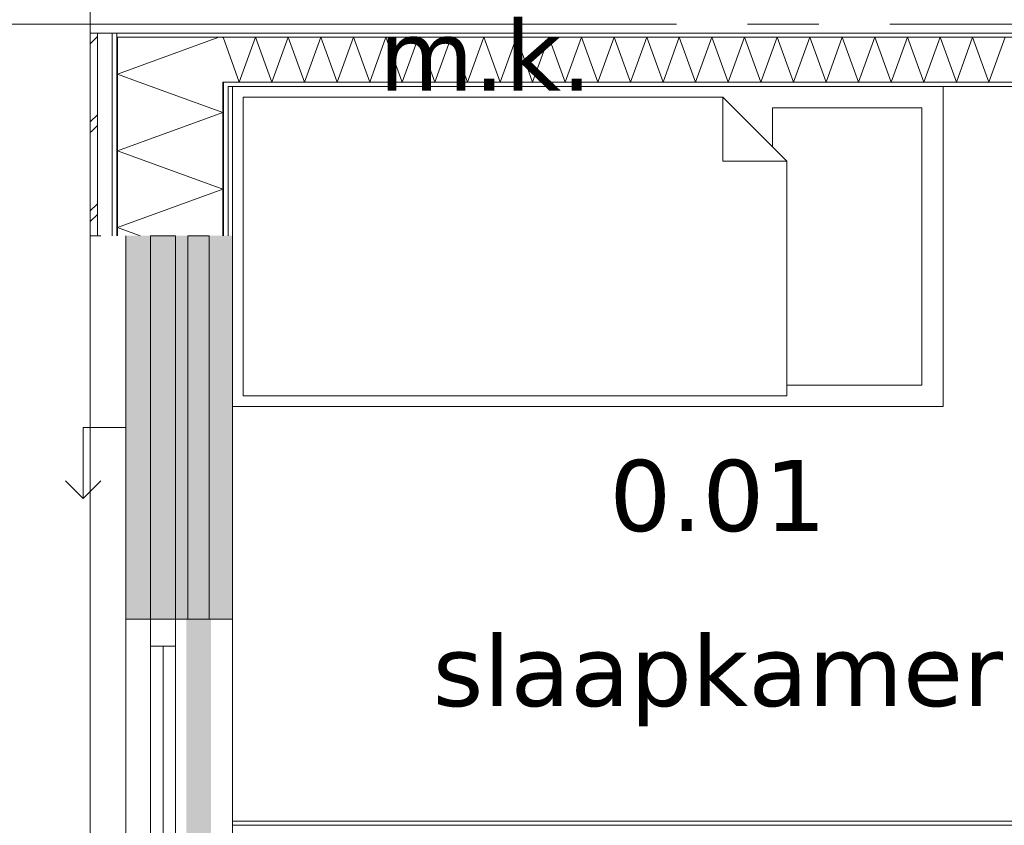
# Model space of a CAD drawing. Header units: millimetres. Extents: x -14925 to 266687, y -3550 to 35834.
# Tile 148 of 256: x 110900 to 113671, y 11247 to 13512. Entities that reach past the tile are written whole.
import ezdxf
from ezdxf.enums import TextEntityAlignment as Align

# ---------------------------------------------------------------- set-up
doc = ezdxf.new("R2010")
doc.units = ezdxf.units.MM
doc.header["$MEASUREMENT"] = 0
doc.linetypes.add('B0204', pattern=[2600, 2000, -200, 200, -200])
for name, color, linetype in [('21 Buitenwanden', 7, 'Continuous'), ('A Stramien', 7, 'Continuous'), ('New_21 Buitenwanden', 7, 'Continuous'), ('New_21 Buitenwanden 2D arcering', 7, 'Continuous'), ('New_21 Buitenwanden Afdek-arcering', 7, 'Continuous'), ('New_21 Buitenwanden Deuren', 7, 'Continuous'), ('New_21 Buitenwanden Doorsnede-arcering', 7, 'Continuous'), ('New_21 Buitenwanden Laagscheidingslijnen', 7, 'Continuous'), ('New_21 Buitenwanden Ramen', 7, 'Continuous'), ('New_22 C Binnenwanden', 7, 'Continuous'), ('New_22 C Binnenwanden Doorsnede-arcering', 7, 'Continuous'), ('New_22 C Binnenwanden Laagscheidingslijnen', 7, 'Continuous'), ('New_82 Interieur', 7, 'Continuous'), ('New_Z Gebruiksopp', 7, 'Continuous'), ('New_Z Gebruiksopp Zone omranding', 7, 'Continuous'), ('New_Z Gebruiksopp Zone tekst', 7, 'Continuous'), ('Tekst_dim 1_ 100 .DO', 7, 'Continuous')]:
    doc.layers.add(name, color=color, linetype=linetype)
doc.styles.add('GENERATED_STYLE_1', font='verdana.ttf')
doc.styles.add('GENERATED_STYLE_2', font='verdana.ttf')
doc.dimstyles.new('GENERATED_STYLE__1', dxfattribs={"dimtxt": 400, "dimasz": 380, "dimexe": 0.18, "dimexo": 0.0625, "dimgap": 0, "dimtad": 1, "dimdec": 0, "dimzin": 0, "dimdsep": 46, "dimtxsty": 'GENERATED_STYLE_2', "dimblk": 'ARROWHEAD_7', "dimblk1": 'ARROWHEAD_7', "dimblk2": 'ARROWHEAD_7', "dimcen": 0.09, "dimse1": 1, "dimse2": 1, "dimclrd": 9, "dimclre": 9, "dimclrt": 9, "dimadec": 1, "dimazin": 0, "dimtfac": 1, "dimtdec": 4, "dimtmove": 0, "dimatfit": 3, "dimfxl": 1, "dimtolj": 1, "dimtzin": 0, "dimarcsym": 0})
pattern_1 = [(0, (120873.91, 0), (0, 100), [])]
pattern_2 = [(270, (120873.91, 0), (100, 0), [])]

# ---------------------------------------------------------------- blocks, each defined once
blk = doc.blocks.new('m.k._0.04_108_1', base_point=(112211.1, 14137.7))
at = {"layer": 'New_Z Gebruiksopp Zone tekst', "color": 2, "lineweight": 0}
for tag, style, p in [('DUMMY_941', 'GENERATED_STYLE_1', (112211.1, 14075.5)), ('DUMMY_942', 'GENERATED_STYLE_2', (112211.1, 13578.4))]:
    blk.add_attdef(tag, text='', height=200, dxfattribs=dict(at, style=style)).set_placement(p, align=Align.TOP_LEFT)
for tag, style, p in [('ROOM_NUMBER', 'GENERATED_STYLE_1', (112211.1, 14004.8)), ('ROOM_NAME', 'GENERATED_STYLE_2', (112211.1, 13512.5))]:
    blk.add_attdef(tag, text='', height=200, dxfattribs=dict(at, style=style)).set_placement(p, align=Align.TOP_CENTER)
blk = doc.blocks.new('slaapkamer_0.01_110_1', base_point=(112865.1, 12407.5))
at = {"layer": 'New_Z Gebruiksopp Zone tekst', "color": 2, "lineweight": 0}
for tag, style, p in [('DUMMY_941', 'GENERATED_STYLE_1', (112865.1, 12345.4)), ('DUMMY_942', 'GENERATED_STYLE_2', (112865.1, 11848.2))]:
    blk.add_attdef(tag, text='', height=200, dxfattribs=dict(at, style=style)).set_placement(p, align=Align.TOP_LEFT)
for tag, style, p in [('ROOM_NUMBER', 'GENERATED_STYLE_1', (112865.1, 12274.6)), ('ROOM_NAME', 'GENERATED_STYLE_2', (112865.1, 11782.3))]:
    blk.add_attdef(tag, text='', height=200, dxfattribs=dict(at, style=style)).set_placement(p, align=Align.TOP_CENTER)
blk = doc.blocks.new('Rnx horizontaal 26[50]_1', base_point=(120873.9, 0))
at = {"layer": 'New_21 Buitenwanden Ramen', "color": 7, "linetype": 'Continuous', "lineweight": 0}
for p, q in [((111498.9, 11827), (111498.9, 11839)), ((111498.9, 11827), (111498.9, 11839)), ((111198.9, 10673), (111198.9, 11827)), ((111198.9, 11827), (111218.9, 11827)), ((111218.9, 11827), (111260.9, 11827)), ((111260.9, 11827), (111268.9, 11827)), ((111268.9, 10673), (111268.9, 11827)), ((111268.9, 11751), (111268.9, 11827)), ((111268.9, 11827), (111275.9, 11827)), ((111268.9, 11827), (111275.9, 11827)), ((111275.9, 11827), (111338.9, 11827)), ((111275.9, 11827), (111338.9, 11827)), ((111338.9, 11827), (111338.9, 11751)), ((111338.9, 11827), (111471.9, 11827)), ((111338.9, 11827), (111471.9, 11827)), ((111471.9, 11827), (111486.9, 11827)), ((111471.9, 11827), (111486.9, 11827)), ((111486.9, 11827), (111498.9, 11827)), ((111486.9, 11827), (111498.9, 11827)), ((111498.9, 10673), (111498.9, 11827)), ((111338.9, 11751), (111268.9, 11751)), ((111268.9, 10749), (111268.9, 11751)), ((111303.9, 10749), (111303.9, 11751)), ((111338.9, 11751), (111338.9, 10749)), ((111268.9, 10673), (111268.9, 10749)), ((111268.9, 10749), (111338.9, 10749)), ((111338.9, 10749), (111338.9, 10673)), ((111198.9, 10673), (111218.9, 10673)), ((111218.9, 10673), (111260.9, 10673)), ((111260.9, 10673), (111268.9, 10673)), ((111268.9, 10673), (111275.9, 10673)), ((111268.9, 10673), (111275.9, 10673)), ((111275.9, 10673), (111338.9, 10673)), ((111275.9, 10673), (111338.9, 10673)), ((111338.9, 10673), (111471.9, 10673)), ((111338.9, 10673), (111471.9, 10673)), ((111471.9, 10673), (111486.9, 10673)), ((111471.9, 10673), (111486.9, 10673)), ((111486.9, 10673), (111498.9, 10673)), ((111486.9, 10673), (111498.9, 10673)), ((111498.9, 10673), (111498.9, 10661)), ((111498.9, 10673), (111498.9, 10661))]:
    blk.add_line(p, q, dxfattribs=at)
for p in [(111268.9, 11827), (111268.9, 10673)]:
    blk.add_point(p, dxfattribs=at)
blk = doc.blocks.new('D1 26[151]_1', base_point=(120873.9, 0))
at = {"layer": 'New_21 Buitenwanden Deuren', "color": 7, "linetype": 'Continuous', "lineweight": 0}
for p, q in [((111198.9, 10673), (111218.9, 10673)), ((111218.9, 10673), (111260.9, 10673)), ((111260.9, 10673), (111268.9, 10673)), ((111268.9, 10673), (111268.9, 9595)), ((111268.9, 10673), (111268.9, 10579)), ((111338.9, 10673), (111268.9, 10673)), ((111268.9, 10673), (111275.9, 10673)), ((111268.9, 10673), (111275.9, 10673)), ((111275.9, 10673), (111338.9, 10673)), ((111275.9, 10673), (111338.9, 10673)), ((111338.9, 10579), (111338.9, 10673)), ((111338.9, 10673), (111471.9, 10673)), ((111338.9, 10673), (111471.9, 10673)), ((111471.9, 10673), (111486.9, 10673)), ((111471.9, 10673), (111486.9, 10673)), ((111486.9, 10673), (111498.9, 10673)), ((111486.9, 10673), (111498.9, 10673)), ((111498.9, 10673), (111498.9, 10685)), ((111498.9, 10673), (111498.9, 10685)), ((111268.9, 10579), (111338.9, 10579)), ((111278.9, 9689), (111278.9, 10579)), ((111278.9, 10579), (111338.9, 10579)), ((111338.9, 10579), (111338.9, 9689)), ((111338.9, 9689), (111268.9, 9689)), ((111268.9, 9689), (111268.9, 9595)), ((111338.9, 9689), (111278.9, 9689)), ((111338.9, 9689), (112228.9, 9689)), ((111338.9, 9595), (111338.9, 9689)), ((111198.9, 9595), (111218.9, 9595)), ((111218.9, 9595), (111260.9, 9595)), ((111260.9, 9595), (111268.9, 9595)), ((111268.9, 9595), (111338.9, 9595)), ((111268.9, 9595), (111275.9, 9595)), ((111268.9, 9595), (111275.9, 9595)), ((111275.9, 9595), (111338.9, 9595)), ((111275.9, 9595), (111338.9, 9595)), ((111338.9, 9595), (111471.9, 9595)), ((111338.9, 9595), (111471.9, 9595)), ((111471.9, 9595), (111486.9, 9595)), ((111471.9, 9595), (111486.9, 9595)), ((111486.9, 9595), (111498.9, 9595)), ((111486.9, 9595), (111498.9, 9595)), ((111498.9, 9595), (111498.9, 9583)), ((111498.9, 9595), (111498.9, 9583))]:
    blk.add_line(p, q, dxfattribs=at)
blk.add_arc((111338.9, 9689), 890, 0, 90, dxfattribs=at)
for p in [(111268.9, 10673), (111268.9, 9595)]:
    blk.add_point(p, dxfattribs=at)
blk = doc.blocks.new('DS1 in wand 26[152]_1', base_point=(120873.9, 0))
at = {"layer": 'New_21 Buitenwanden Deuren', "color": 7, "linetype": 'Continuous', "lineweight": 0}
for p, q in [((111198.9, 12905), (111198.9, 11827)), ((111373.9, 12905), (111373.9, 11827)), ((111433.9, 12905), (111373.9, 12905)), ((111433.9, 11827), (111433.9, 12905)), ((111498.9, 12905), (111498.9, 11827)), ((111198.9, 12366), (111078.9, 12366)), ((111078.9, 12366), (111078.9, 12166)), ((111078.9, 12166), (111028.9, 12216)), ((111078.9, 12166), (111128.9, 12216)), ((111198.9, 11827), (111218.9, 11827)), ((111218.9, 11827), (111260.9, 11827)), ((111260.9, 11827), (111275.9, 11827)), ((111275.9, 11827), (111368.9, 11827)), ((111373.9, 11827), (111433.9, 11827)), ((111438.9, 11827), (111471.9, 11827)), ((111438.9, 11827), (111471.9, 11827)), ((111471.9, 11827), (111486.9, 11827)), ((111471.9, 11827), (111486.9, 11827)), ((111486.9, 11827), (111498.9, 11827)), ((111486.9, 11827), (111498.9, 11827)), ((111498.9, 11827), (111498.9, 11751)), ((111498.9, 11827), (111498.9, 11751))]:
    blk.add_line(p, q, dxfattribs=at)
blk = doc.blocks.new('Wall_415_1', base_point=(111498.9, 12905))
at = {"layer": 'New_21 Buitenwanden 2D arcering', "linetype": 'Continuous', "lineweight": 0, "true_color": 0xffffff}
blk.add_hatch(color=7, dxfattribs=at).paths.add_polyline_path([(111368.9, 11827), (111368.9, 10744), (111438.9, 10744), (111438.9, 11827)])
at = {"layer": 'New_21 Buitenwanden Afdek-arcering', "linetype": 'Continuous', "lineweight": 0, "true_color": 0xffffff}
for points in [[(111198.9, 11827), (111498.9, 11827), (111498.9, 12905), (111198.9, 12905)], [(111198.9, 9595), (111498.9, 9595), (111498.9, 10673), (111198.9, 10673)]]:
    blk.add_hatch(color=7, dxfattribs=at).paths.add_polyline_path(points)
at = {"layer": 'New_21 Buitenwanden', "color": 9, "linetype": 'Continuous', "lineweight": 0}
for p, q in [((111198.9, 9595), (111218.9, 9595)), ((111218.9, 9595), (111260.9, 9595)), ((111260.9, 9595), (111268.9, 9595)), ((111268.9, 9595), (111275.9, 9595)), ((111275.9, 9595), (111338.9, 9595)), ((111338.9, 9595), (111471.9, 9595)), ((111471.9, 9595), (111486.9, 9595)), ((111486.9, 9595), (111498.9, 9595)), ((111498.9, 9595), (111498.9, 9583))]:
    blk.add_line(p, q, dxfattribs=at)
at = {"layer": 'New_21 Buitenwanden Deuren', "color": 7, "linetype": 'Continuous', "lineweight": 0}
for name in ['DS1 in wand 26[152]_1', 'D1 26[151]_1']:
    blk.add_blockref(name, (120873.9, 0), dxfattribs=at)
at = {"layer": 'New_21 Buitenwanden Ramen', "color": 7, "linetype": 'Continuous', "lineweight": 0}
blk.add_blockref('Rnx horizontaal 26[50]_1', (120873.9, 0), dxfattribs=at)
blk = doc.blocks.new('Wall_417_1', base_point=(111498.9, 11224))
at = {"layer": 'New_22 C Binnenwanden Doorsnede-arcering', "linetype": 'Continuous', "lineweight": 0, "true_color": 0x000000}
h = blk.add_hatch(dxfattribs=at)
h.set_pattern_fill('325_Houtachtig_plaatmate_E0', color=18, style=0, pattern_type=2)
h.set_pattern_definition([(180, (120873.91, 0), (0, 100), [])])
h.paths.add_polyline_path([(111498.9, 11259), (111498.9, 11247), (113808.9, 11247), (113808.9, 11259)])
at = {"layer": 'New_22 C Binnenwanden', "color": 1, "linetype": 'Continuous', "lineweight": 0, "flags": 128}
blk.add_lwpolyline([(113808.9, 11259), (111498.9, 11259)], dxfattribs=at)
at = {"layer": 'New_22 C Binnenwanden Laagscheidingslijnen', "color": 1, "linetype": 'Continuous', "lineweight": 0}
blk.add_line((113808.9, 11247), (111498.9, 11247), dxfattribs=at)
blk = doc.blocks.new('*X2799', base_point=(120873.9, 0))
at = {"layer": 'New_22 C Binnenwanden Doorsnede-arcering', "color": 7, "linetype": 'Continuous', "lineweight": 0}
for p, q in [((111471.9, 13461.2), (111472.6, 13463)), ((111518.4, 13337), (111472.6, 13463)), ((111518.4, 13337), (111564.3, 13463)), ((111610.1, 13337), (111564.3, 13463)), ((111610.1, 13337), (111656, 13463)), ((111701.9, 13337), (111656, 13463)), ((111701.9, 13337), (111747.7, 13463)), ((111793.6, 13337), (111747.7, 13463)), ((111793.6, 13337), (111839.4, 13463)), ((111885.3, 13337), (111839.4, 13463)), ((111885.3, 13337), (111931.2, 13463)), ((111977, 13337), (111931.2, 13463)), ((111977, 13337), (112022.9, 13463)), ((112068.7, 13337), (112022.9, 13463)), ((112068.7, 13337), (112114.6, 13463)), ((112160.5, 13337), (112114.6, 13463)), ((112160.5, 13337), (112206.3, 13463)), ((112252.2, 13337), (112206.3, 13463)), ((112252.2, 13337), (112298, 13463)), ((112343.9, 13337), (112298, 13463)), ((112343.9, 13337), (112389.8, 13463)), ((112435.6, 13337), (112389.8, 13463)), ((112435.6, 13337), (112481.5, 13463)), ((112527.3, 13337), (112481.5, 13463)), ((112527.3, 13337), (112573.2, 13463)), ((112619.1, 13337), (112573.2, 13463)), ((112619.1, 13337), (112664.9, 13463)), ((112710.8, 13337), (112664.9, 13463)), ((112710.8, 13337), (112756.6, 13463)), ((112802.5, 13337), (112756.6, 13463)), ((112802.5, 13337), (112848.4, 13463)), ((112894.2, 13337), (112848.4, 13463)), ((112894.2, 13337), (112940.1, 13463)), ((112985.9, 13337), (112940.1, 13463)), ((112985.9, 13337), (113031.8, 13463)), ((113077.7, 13337), (113031.8, 13463)), ((113077.7, 13337), (113123.5, 13463)), ((113169.4, 13337), (113123.5, 13463)), ((113169.4, 13337), (113215.2, 13463)), ((113261.1, 13337), (113215.2, 13463)), ((113261.1, 13337), (113307, 13463)), ((113352.8, 13337), (113307, 13463)), ((113352.8, 13337), (113398.7, 13463)), ((113444.5, 13337), (113398.7, 13463)), ((113444.5, 13337), (113490.4, 13463)), ((113536.3, 13337), (113490.4, 13463)), ((113536.3, 13337), (113582.1, 13463)), ((113628, 13337), (113582.1, 13463)), ((113628, 13337), (113673.8, 13463))]:
    blk.add_line(p, q, dxfattribs=at)
blk = doc.blocks.new('Wall_424_1', base_point=(111498.9, 13325))
at = {"layer": 'New_22 C Binnenwanden Doorsnede-arcering', "linetype": 'Continuous', "lineweight": 0, "true_color": 0x000000}
h = blk.add_hatch(dxfattribs=at)
h.set_pattern_fill('325_Houtachtig_plaatmate_E0', color=18, style=0, pattern_type=2)
h.set_pattern_definition(pattern_1)
h.paths.add_polyline_path([(118271.9, 13475), (111175.9, 13475), (111175.9, 13463), (118271.9, 13463)])
h = blk.add_hatch(dxfattribs=at)
h.set_pattern_fill('325_Houtachtig_plaatmate_E0', color=18, style=0, pattern_type=2)
h.set_pattern_definition(pattern_1)
h.paths.add_polyline_path([(116178.9, 13337), (111486.9, 13337), (111486.9, 13329.5), (111498.9, 13325), (116178.9, 13325)])
h = blk.add_hatch(dxfattribs=at)
h.set_pattern_fill('325_Houtachtig_plaatmate_E0', color=18, style=0, pattern_type=2)
h.set_pattern_definition(pattern_1)
h.paths.add_polyline_path([(111498.9, 13325), (111486.9, 13329.5), (111486.9, 13325)])
at = {"layer": 'New_21 Buitenwanden Laagscheidingslijnen', "color": 1, "linetype": 'Continuous', "lineweight": 0}
blk.add_line((111498.9, 13325), (111486.9, 13325), dxfattribs=at)
at = {"layer": 'New_22 C Binnenwanden', "color": 1, "linetype": 'Continuous', "lineweight": 0, "flags": 128}
for points in [[(118271.9, 13475), (111175.9, 13475)], [(111498.9, 13325), (116178.9, 13325)]]:
    blk.add_lwpolyline(points, dxfattribs=at)
at = {"layer": 'New_22 C Binnenwanden Laagscheidingslijnen', "color": 1, "linetype": 'Continuous', "lineweight": 0}
for p, q in [((111471.9, 13463), (111175.9, 13463)), ((111471.9, 13463), (117975.9, 13463)), ((111486.9, 13337), (111471.9, 13337)), ((111486.9, 13337), (116190.9, 13337))]:
    blk.add_line(p, q, dxfattribs=at)
at = {"layer": 'New_22 C Binnenwanden', "color": 1, "lineweight": 0}
blk.add_blockref('*X2799', (120873.9, 0), dxfattribs=at)
blk = doc.blocks.new('*X3514', base_point=(120873.9, 0))
at = {"layer": 'New_21 Buitenwanden Doorsnede-arcering', "color": 7, "linetype": 'Continuous', "lineweight": 0}
blk.add_line((111293.6, 13402), (111461.2, 13463), dxfattribs=at)
blk = doc.blocks.new('*X3516', base_point=(120873.9, 0))
at = {"layer": 'New_21 Buitenwanden Doorsnede-arcering', "color": 7, "linetype": 'Continuous', "lineweight": 0}
for p, q in [((111098.9, 13445), (111118.9, 13465)), ((111098.9, 13225), (111118.9, 13245)), ((111098.9, 13195), (111103.9, 13200)), ((111103.9, 13200), (111118.9, 13215)), ((111098.9, 12975), (111118.9, 12995)), ((111098.9, 12945), (111118.9, 12965))]:
    blk.add_line(p, q, dxfattribs=at)
blk = doc.blocks.new('*X3517', base_point=(120873.9, 0))
at = {"layer": 'New_21 Buitenwanden Doorsnede-arcering', "color": 7, "linetype": 'Continuous', "lineweight": 0}
for q in [(111293.6, 13402), (111236.8, 13337)]:
    blk.add_line((111175.9, 13359.2), q, dxfattribs=at)
blk = doc.blocks.new('*X3518', base_point=(120873.9, 0))
at = {"layer": 'New_21 Buitenwanden Doorsnede-arcering', "color": 7, "linetype": 'Continuous', "lineweight": 0}
for p, q in [((111236.8, 13337), (111471.9, 13251.4)), ((111175.9, 13143.7), (111471.9, 13251.4)), ((111175.9, 13143.7), (111471.9, 13036)), ((111175.9, 12928.2), (111471.9, 13036)), ((111175.9, 12928.2), (111239.7, 12905))]:
    blk.add_line(p, q, dxfattribs=at)
blk = doc.blocks.new('Wall_540_1', base_point=(111498.9, 12905))
at = {"layer": 'New_21 Buitenwanden Doorsnede-arcering', "linetype": 'Continuous', "lineweight": 0, "true_color": 0x000000}
h = blk.add_hatch(dxfattribs=at)
h.set_pattern_fill('325_Houtachtig_plaatmate_E0', color=18, style=0, pattern_type=2)
h.set_pattern_definition(pattern_2)
h.paths.add_polyline_path([(111175.9, 13475), (111160.9, 13475), (111160.9, 13463), (111175.9, 13463)])
h = blk.add_hatch(dxfattribs=at)
h.set_pattern_fill('325_Houtachtig_plaatmate_E0', color=18, style=0, pattern_type=2)
h.set_pattern_definition(pattern_2)
h.paths.add_polyline_path([(111175.9, 13463), (111160.9, 13463), (111160.9, 13451.8), (111175.9, 13446.1)])
h = blk.add_hatch(dxfattribs=at)
h.set_pattern_fill('325_Houtachtig_plaatmate_E0', color=18, style=0, pattern_type=2)
h.set_pattern_definition(pattern_2)
h.paths.add_polyline_path([(111160.9, 13451.8), (111160.9, 12905), (111175.9, 12905), (111175.9, 13446.1)])
h = blk.add_hatch(dxfattribs=at)
h.set_pattern_fill('325_Houtachtig_plaatmate_E0', color=18, style=0, pattern_type=2)
h.set_pattern_definition(pattern_2)
h.paths.add_polyline_path([(111486.9, 13337), (111471.9, 13337), (111471.9, 13335.1), (111486.9, 13329.5)])
h = blk.add_hatch(dxfattribs=at)
h.set_pattern_fill('325_Houtachtig_plaatmate_E0', color=18, style=0, pattern_type=2)
h.set_pattern_definition(pattern_2)
h.paths.add_polyline_path([(111486.9, 13325), (111486.9, 13329.5), (111471.9, 13335.1), (111471.9, 13325)])
h = blk.add_hatch(dxfattribs=at)
h.set_pattern_fill('325_Houtachtig_plaatmate_E0', color=18, style=0, pattern_type=2)
h.set_pattern_definition(pattern_2)
h.paths.add_polyline_path([(111471.9, 13325), (111471.9, 12905), (111486.9, 12905), (111486.9, 13325)])
h = blk.add_hatch(dxfattribs=at)
h.set_pattern_fill('720_Gips_0001', color=18, style=0, pattern_type=2)
h.set_pattern_definition([(270, (120873.9, 0), (346.41, 0), [0, -200]), (270, (121047.1, -100), (346.41, 0), [0, -200])])
h.paths.add_polyline_path([(111486.9, 13325), (111486.9, 12905), (111498.9, 12905), (111498.9, 13325)])
at = {"layer": 'New_21 Buitenwanden', "color": 9, "linetype": 'Continuous', "lineweight": 0, "flags": 128}
for points in [[(111098.9, 13475), (111098.9, 12905)], [(111498.9, 12905), (111498.9, 13325)], [(111098.9, 12905), (111118.9, 12905)], [(111118.9, 12905), (111128.9, 12905)]]:
    blk.add_lwpolyline(points, dxfattribs=at)
at = {"layer": 'New_21 Buitenwanden Laagscheidingslijnen', "color": 9, "linetype": 'Continuous', "lineweight": 0}
for p, q in [((111118.9, 13467.5), (111118.9, 12905)), ((111160.9, 13451.8), (111160.9, 12905)), ((111175.9, 13446.1), (111175.9, 13337)), ((111175.9, 13337), (111175.9, 12905)), ((111471.9, 13335.1), (111471.9, 13325)), ((111471.9, 13325), (111471.9, 12905)), ((111486.9, 13325), (111486.9, 12905))]:
    blk.add_line(p, q, dxfattribs=at)
at = {"layer": 'New_21 Buitenwanden Laagscheidingslijnen', "color": 1, "linetype": 'Continuous', "lineweight": 0}
blk.add_line((111498.9, 13325), (111486.9, 13325), dxfattribs=at)
at = {"layer": 'New_22 C Binnenwanden', "color": 9, "linetype": 'Continuous', "lineweight": 0, "flags": 128}
for points in [[(111098.9, 13475), (111118.9, 13475)], [(111118.9, 13475), (111160.9, 13475)], [(111160.9, 13475), (111175.9, 13475)]]:
    blk.add_lwpolyline(points, dxfattribs=at)
at = {"layer": 'New_22 C Binnenwanden Laagscheidingslijnen', "color": 9, "linetype": 'Continuous', "lineweight": 0}
for p, q in [((111118.9, 13475), (111118.9, 13467.5)), ((111160.9, 13475), (111160.9, 13463)), ((111160.9, 13463), (111160.9, 13451.8)), ((111175.9, 13463), (111175.9, 13446.1)), ((111471.9, 13337), (111471.9, 13335.1))]:
    blk.add_line(p, q, dxfattribs=at)
at = {"layer": 'New_22 C Binnenwanden Laagscheidingslijnen', "color": 1, "linetype": 'Continuous', "lineweight": 0}
for p, q in [((111471.9, 13463), (111175.9, 13463)), ((111486.9, 13337), (111471.9, 13337))]:
    blk.add_line(p, q, dxfattribs=at)
at = {"layer": 'New_21 Buitenwanden', "color": 1, "lineweight": 0}
for name in ['*X3516', '*X3514', '*X3517', '*X3518']:
    blk.add_blockref(name, (120873.9, 0), dxfattribs=at)
blk = doc.blocks.new('Bed 01 26[162]_1', base_point=(111498.9, 12425))
at = {"layer": 'New_82 Interieur', "color": 7, "linetype": 'Continuous', "lineweight": 0}
for p, q in [((111498.9, 12425), (111498.9, 13325)), ((111498.9, 13325), (113498.9, 13325)), ((113498.9, 13325), (113498.9, 12425)), ((112878.9, 13295), (112878.9, 13115)), ((113058.9, 13115), (112878.9, 13115)), ((113498.9, 12425), (111498.9, 12425))]:
    blk.add_line(p, q, dxfattribs=at)
at = {"layer": 'New_82 Interieur', "color": 7, "linetype": 'Continuous', "lineweight": 0, "flags": 128}
for points in [[(111528.9, 12455), (111528.9, 13295), (112878.9, 13295), (113058.9, 13115), (113058.9, 12455)], [(113058.9, 13115), (113018.9, 13155), (113018.9, 13265), (113438.9, 13265), (113438.9, 12485), (113058.9, 12485)]]:
    blk.add_lwpolyline(points, close=True, dxfattribs=at)
blk = doc.blocks.new('Standard grid marker_4')
at = {"layer": 'A Stramien', "color": 7, "linetype": 'B0204', "lineweight": 0}
blk.add_line((1000, 0), (12450, 0), dxfattribs=at)
at = {"layer": 'A Stramien', "color": 9, "lineweight": 0, "style": 'GENERATED_STYLE_2'}
blk.add_attdef('AC_MarkerText_1', text='', height=400, rotation=180, dxfattribs=at).set_placement((-600, -491.1), align=Align.TOP_CENTER)
blk = doc.blocks.new('Standard grid marker_2')
at = {"layer": 'A Stramien', "color": 7, "linetype": 'B0204', "lineweight": 0}
blk.add_line((1000, 0), (24500, 0), dxfattribs=at)
at = {"layer": 'A Stramien', "color": 9, "lineweight": 0, "style": 'GENERATED_STYLE_2'}
blk.add_attdef('AC_MarkerText_1', text='', height=400, rotation=90, dxfattribs=at).set_placement((-948.6, -142.5), align=Align.TOP_CENTER)
blk = doc.blocks.new('Beam_74_1', base_point=(111268.9, 12905))
at = {"layer": '21 Buitenwanden', "color": 7, "linetype": 'Continuous', "lineweight": 0}
for p, q in [((111268.9, 12905), (111268.9, 12829)), ((111268.9, 12905), (111338.9, 12905)), ((111338.9, 12905), (111338.9, 12829)), ((111268.9, 12829), (111268.9, 11903)), ((111338.9, 12829), (111338.9, 11903)), ((111268.9, 11903), (111268.9, 11827)), ((111338.9, 11903), (111338.9, 11827)), ((111268.9, 11827), (111338.9, 11827))]:
    blk.add_line(p, q, dxfattribs=at)
blk = doc.blocks.new('*D3826', base_point=(120873.9, 0))
at = {"layer": 'Tekst_dim 1_ 100 .DO', "color": 9, "linetype": 'Continuous', "lineweight": 0}
for p, q in [((109598.9, 9100), (109598.9, 13600)), ((109973.9, 13500), (109223.9, 13500)), ((109598.9, 4600), (109598.9, 9100)), ((109973.9, 9000), (109223.9, 9000))]:
    blk.add_line(p, q, dxfattribs=at)
for centre in [(109598.9, 13500), (109598.9, 9000)]:
    blk.add_circle(centre, 100, dxfattribs=at)
at = {"layer": 'Tekst_dim 1_ 100 .DO', "color": 9, "lineweight": 0, "insert": (109518.9, 10452.7), "char_height": 400, "attachment_point": 7, "rotation": 90, "style": 'GENERATED_STYLE_2'}
blk.add_mtext('\\A1;{\\pql;\\fVerdana|b0|i0|c0|p0;\\W1.000000;4.500}', dxfattribs=at)
blk = doc.blocks.new('ARROWHEAD_7')
at = {"color": 0, "linetype": 'Continuous', "lineweight": 0}
for p, q in [((0, -0.25), (0, 0.25)), ((0, 0), (-1, 0)), ((-0.25, 0), (0.25, 0))]:
    blk.add_line(p, q, dxfattribs=at)
blk.add_circle((0, 0), 0.25, dxfattribs=at)
blk = doc.blocks.new('*D3827', base_point=(120873.9, 0))
at = {"layer": 'Tekst_dim 1_ 100 .DO', "color": 9, "linetype": 'Continuous', "lineweight": 0}
for p, q in [((109598.9, 13600), (109598.9, 18100)), ((109973.9, 18000), (109223.9, 18000)), ((109598.9, 9100), (109598.9, 13600)), ((109973.9, 13500), (109223.9, 13500))]:
    blk.add_line(p, q, dxfattribs=at)
for centre in [(109598.9, 18000), (109598.9, 13500)]:
    blk.add_circle(centre, 100, dxfattribs=at)
at = {"layer": 'Tekst_dim 1_ 100 .DO', "color": 9, "lineweight": 0, "insert": (109518.9, 14952.7), "char_height": 400, "attachment_point": 7, "rotation": 90, "style": 'GENERATED_STYLE_2'}
blk.add_mtext('\\A1;{\\pql;\\fVerdana|b0|i0|c0|p0;\\W1.000000;4.500}', dxfattribs=at)
blk = doc.blocks.new('*D3829', base_point=(120873.9, 0))
at = {"layer": 'Tekst_dim 1_ 100 .DO', "color": 9, "linetype": 'Continuous', "lineweight": 0}
for p, q in [((108098.9, 18025), (108098.9, 18325)), ((108473.9, 18125), (107723.9, 18125)), ((108098.9, -25), (108098.9, 18025)), ((108098.9, -325), (108098.9, -25)), ((108473.9, -125), (107723.9, -125))]:
    blk.add_line(p, q, dxfattribs=at)
for centre in [(108098.9, 18125), (108098.9, -125)]:
    blk.add_circle(centre, 100, dxfattribs=at)
at = {"layer": 'Tekst_dim 1_ 100 .DO', "color": 9, "lineweight": 0, "insert": (108018.9, 8028.3), "char_height": 400, "attachment_point": 7, "rotation": 90, "style": 'GENERATED_STYLE_2'}
blk.add_mtext('\\A1;{\\pql;\\fVerdana|b0|i0|c0|p0;\\W1.000000;18.250}', dxfattribs=at)

msp = doc.modelspace()

# ---------------------------------------------------------------- linework, layer by layer
at = {"layer": 'New_Z Gebruiksopp Zone omranding', "color": 254, "linetype": 'Continuous', "lineweight": 0, "true_color": 0xe4e3c5, "flags": 128}
msp.add_lwpolyline([(111498.9, 11224), (114743.9, 11224), (114743.9, 12194), (116213.9, 12194), (116213.9, 13325), (111498.9, 13325)], close=True, dxfattribs=at)

# ---------------------------------------------------------------- block references
at = {"layer": '21 Buitenwanden', "color": 7, "lineweight": 0}
msp.add_blockref('Beam_74_1', (111268.9, 12905), dxfattribs=at)
at = {"layer": 'A Stramien', "color": 1, "linetype": 'Continuous', "lineweight": 0, "zscale": 1000, "rotation": 270}
msp.add_blockref('Standard grid marker_2', (111098.9, 21950), dxfattribs=at)
at = {"layer": 'A Stramien', "color": 1, "linetype": 'Continuous', "lineweight": 0, "xscale": -1, "zscale": 1000, "rotation": 180}
msp.add_blockref('Standard grid marker_4', (107148.9, 13500), dxfattribs=at)
at = {"layer": 'New_21 Buitenwanden', "color": 1, "lineweight": 0}
for name in ['Wall_540_1', 'Wall_415_1']:
    msp.add_blockref(name, (111498.9, 12905), dxfattribs=at)
at = {"layer": 'New_22 C Binnenwanden', "color": 1, "lineweight": 0}
for name, p in [('Wall_424_1', (111498.9, 13325)), ('Wall_417_1', (111498.9, 11224))]:
    msp.add_blockref(name, p, dxfattribs=at)
at = {"layer": 'New_82 Interieur', "color": 7, "linetype": 'Continuous', "lineweight": 0}
msp.add_blockref('Bed 01 26[162]_1', (111498.9, 12425), dxfattribs=at)
at = {"layer": 'New_Z Gebruiksopp', "color": 2, "linetype": 'Continuous', "lineweight": 0}
for name, p, values in [('m.k._0.04_108_1', (112211.1, 14137.7), {'ROOM_NAME': 'm.k.', 'ROOM_NUMBER': '0.04'}), ('slaapkamer_0.01_110_1', (112865.1, 12407.5), {'ROOM_NAME': 'slaapkamer', 'ROOM_NUMBER': '0.01'})]:
    msp.add_blockref(name, p, dxfattribs=at).add_auto_attribs(values)

# ---------------------------------------------------------------- dimensions: what is measured, and where the dimension line sits
at = {"layer": 'Tekst_dim 1_ 100 .DO', "color": 9, "linetype": 'Continuous', "lineweight": 0}
for base, p1, p2, picture, middle in [((108098.9, 18125), (111098.9, -125), (111098.9, 18125), '*D3829', (107818.9, 8850.6)), ((109598.9, 18000), (115090.7, 13500), (115194.2, 18000), '*D3827', (109318.9, 15622.8)), ((109598.9, 13500), (115090.7, 9000), (115090.7, 13500), '*D3826', (109318.9, 11122.8))]:
    dim = msp.add_linear_dim(base=base, p1=p1, p2=p2, angle=90, dimstyle='GENERATED_STYLE__1', dxfattribs=at)
    dim.commit()
    dim.dimension.update_dxf_attribs({"geometry": picture, "text_midpoint": middle, "dimtype": 160, "text_rotation": 90})

doc.saveas('drawing.dxf')
